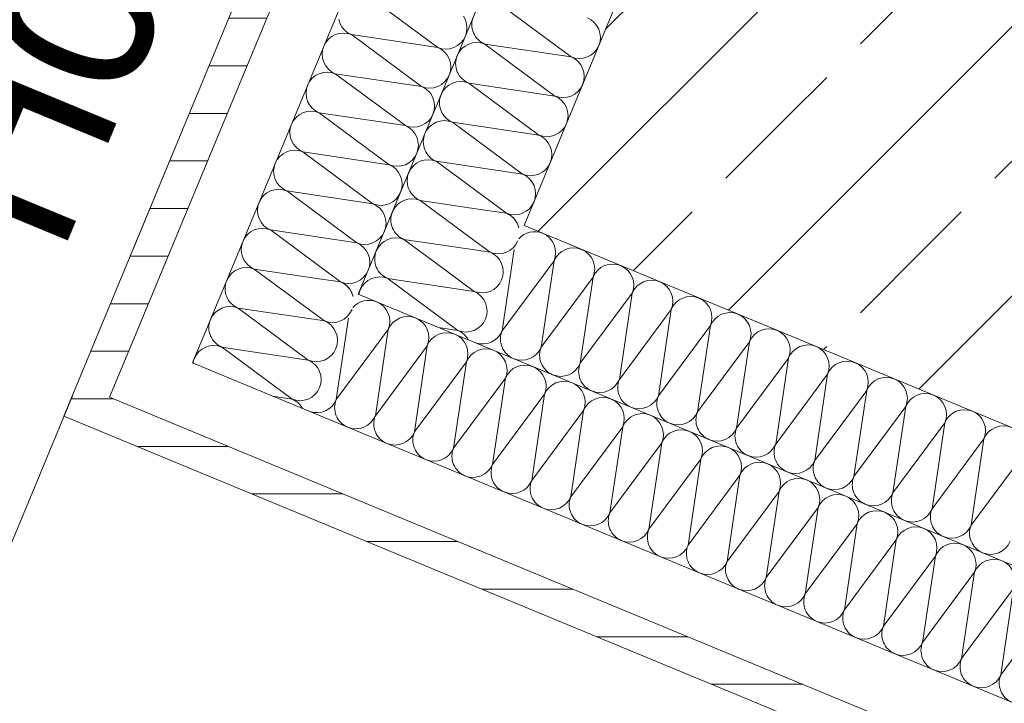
# Model space of a CAD drawing. Header units: metres. Extents: x -79 to 740, y -195 to 69.
# Tile 41 of 200: x -3.288 to -2.667, y 4.548 to 4.979. Entities that reach past the tile are written whole.
import ezdxf

# ---------------------------------------------------------------- set-up
doc = ezdxf.new("R2010")
doc.units = ezdxf.units.M
doc.header["$MEASUREMENT"] = 0
doc.linetypes.add('Strichlinie_ eng', pattern=[0.115, 0.075, -0.04])
for name, color, linetype in [('10 Fassade', 7, 'Continuous'), ('30 Dach', 7, 'Continuous'), ('Neubau_10 Wand außen', 7, 'Continuous')]:
    doc.layers.add(name, color=color, linetype=linetype)
doc.styles.add('ERSTELLTER_STIL_2', font='ARIALN.TTF')
pattern_1 = [(0, (0, 0), (0, 0.03), [])]
pattern_2 = [(45, (0, 0), (-0.0848528, 0.0848528), []), (45, (-0.04243, 0.04243), (-0.0848528, 0.0848528), [0.09, -0.03])]

# ---------------------------------------------------------------- blocks, each defined once
blk = doc.blocks.new('*X97')
at = {"layer": 'Neubau_10 Wand außen', "color": 8, "linetype": 'Continuous', "lineweight": 9}
for p, q in [((-3.10235, 4.79423), (-3.09548, 4.78914)), ((-3.10957, 4.79124), (-3.09548, 4.78914)), ((-3.13022, 4.78268), (-3.10568, 4.7645)), ((-3.1581, 4.77114), (-3.11589, 4.73987)), ((-3.15603, 4.77199), (-3.10568, 4.7645)), ((-3.12797, 4.74166), (-3.11589, 4.73987))]:
    blk.add_line(p, q, dxfattribs=at)
for centre, start, end in [((-3.09038, 4.80146), 13.45814, 67.5), ((-3.09038, 4.80146), 247.5, 337.5), ((-3.10058, 4.77682), 337.5, 67.5), ((-3.10058, 4.77682), 247.5, 337.5), ((-3.16516, 4.76028), 169.13637, 170.34135), ((-3.11079, 4.75218), 337.5, 67.5), ((-3.11079, 4.75218), 247.5, 337.5), ((-3.12099, 4.72755), 28.55483, 67.5)]:
    blk.add_arc(centre, 0.01333, start, end, dxfattribs=at)
blk = doc.blocks.new('*X98')
at = {"layer": 'Neubau_10 Wand außen', "color": 8, "linetype": 'Continuous', "lineweight": 9}
for p, q in [((-2.99782, 4.83753), (-2.99095, 4.83244)), ((-3.00505, 4.83453), (-2.99095, 4.83244)), ((-3.0257, 4.82598), (-3.00116, 4.8078)), ((-3.05357, 4.81444), (-3.01136, 4.78316)), ((-3.05151, 4.81529), (-3.00116, 4.8078)), ((-3.02345, 4.78496), (-3.01136, 4.78316))]:
    blk.add_line(p, q, dxfattribs=at)
for centre, start, end in [((-2.98585, 4.84475), 13.45814, 67.5), ((-2.98585, 4.84475), 247.5, 337.5), ((-2.99606, 4.82012), 337.5, 67.5), ((-2.99606, 4.82012), 247.5, 337.5), ((-3.06064, 4.80357), 169.13637, 170.34135), ((-3.00626, 4.79548), 337.5, 67.5), ((-3.00626, 4.79548), 247.5, 337.5), ((-3.01647, 4.77084), 28.55483, 67.5)]:
    blk.add_arc(centre, 0.01333, start, end, dxfattribs=at)
blk = doc.blocks.new('*X100')
at = {"layer": 'Neubau_10 Wand außen', "color": 8, "linetype": 'Continuous', "lineweight": 9}
for p, q in [((-3.06821, 4.99433), (-3.02404, 4.9616)), ((-3.08639, 4.97941), (-3.08564, 4.9769)), ((-3.00662, 4.97902), (-3.00785, 4.98132)), ((-3.00586, 4.97652), (-3.00662, 4.97902)), ((-3.08564, 4.9769), (-3.0844, 4.9746)), ((-3.0844, 4.9746), (-3.08275, 4.97258)), ((-3.08275, 4.97258), (-3.08072, 4.97092)), ((-3.00561, 4.97392), (-3.00586, 4.97652)), ((-3.00586, 4.97131), (-3.00561, 4.97392)), ((-3.09295, 4.9668), (-3.09461, 4.96478)), ((-3.09093, 4.96846), (-3.09295, 4.9668)), ((-3.08862, 4.96969), (-3.09093, 4.96846)), ((-3.08612, 4.97045), (-3.08862, 4.96969)), ((-3.08352, 4.9707), (-3.08612, 4.97045)), ((-3.08092, 4.97045), (-3.08352, 4.9707)), ((-3.07842, 4.96969), (-3.08092, 4.97045)), ((-3.08072, 4.97092), (-3.07842, 4.96969)), ((-3.07842, 4.96969), (-3.02404, 4.9616)), ((-3.07842, 4.96969), (-3.03425, 4.93696)), ((-3.00951, 4.96449), (-3.00785, 4.96651)), ((-3.00785, 4.96651), (-3.00662, 4.96881)), ((-3.00662, 4.96881), (-3.00586, 4.97131)), ((-3.0966, 4.95997), (-3.09686, 4.95737)), ((-3.09584, 4.96247), (-3.0966, 4.95997)), ((-3.09461, 4.96478), (-3.09584, 4.96247)), ((-3.02404, 4.9616), (-3.02154, 4.96084)), ((-3.02174, 4.96037), (-3.02404, 4.9616)), ((-3.01972, 4.95871), (-3.02174, 4.96037)), ((-3.02154, 4.96084), (-3.01894, 4.96058)), ((-3.01894, 4.96058), (-3.01634, 4.96084)), ((-3.01634, 4.96084), (-3.01384, 4.9616)), ((-3.01384, 4.9616), (-3.01153, 4.96283)), ((-3.01153, 4.96283), (-3.00951, 4.96449)), ((-3.09686, 4.95737), (-3.0966, 4.95477)), ((-3.0966, 4.95477), (-3.09584, 4.95227)), ((-3.01806, 4.95669), (-3.01972, 4.95871)), ((-3.01683, 4.95438), (-3.01806, 4.95669)), ((-3.01607, 4.95188), (-3.01683, 4.95438)), ((-3.09584, 4.95227), (-3.09461, 4.94996)), ((-3.09461, 4.94996), (-3.09295, 4.94794)), ((-3.09295, 4.94794), (-3.09093, 4.94628)), ((-3.01683, 4.94418), (-3.01607, 4.94668)), ((-3.01581, 4.94928), (-3.01607, 4.95188)), ((-3.01607, 4.94668), (-3.01581, 4.94928)), ((-3.10316, 4.94216), (-3.10481, 4.94014)), ((-3.10113, 4.94382), (-3.10316, 4.94216)), ((-3.09883, 4.94505), (-3.10113, 4.94382)), ((-3.09633, 4.94581), (-3.09883, 4.94505)), ((-3.09373, 4.94607), (-3.09633, 4.94581)), ((-3.09113, 4.94581), (-3.09373, 4.94607)), ((-3.08862, 4.94505), (-3.09113, 4.94581)), ((-3.09093, 4.94628), (-3.08862, 4.94505)), ((-3.08862, 4.94505), (-3.03425, 4.93696)), ((-3.08862, 4.94505), (-3.04445, 4.91232)), ((-3.01972, 4.93985), (-3.01806, 4.94187)), ((-3.01806, 4.94187), (-3.01683, 4.94418)), ((-3.1068, 4.93533), (-3.10706, 4.93273)), ((-3.10605, 4.93784), (-3.1068, 4.93533)), ((-3.10481, 4.94014), (-3.10605, 4.93784)), ((-3.03425, 4.93696), (-3.03175, 4.9362)), ((-3.03194, 4.93573), (-3.03425, 4.93696)), ((-3.02992, 4.93407), (-3.03194, 4.93573)), ((-3.03175, 4.9362), (-3.02915, 4.93595)), ((-3.02915, 4.93595), (-3.02654, 4.9362)), ((-3.02654, 4.9362), (-3.02404, 4.93696)), ((-3.02404, 4.93696), (-3.02174, 4.93819)), ((-3.02174, 4.93819), (-3.01972, 4.93985)), ((-3.10706, 4.93273), (-3.1068, 4.93013)), ((-3.1068, 4.93013), (-3.10605, 4.92763)), ((-3.02826, 4.93205), (-3.02992, 4.93407)), ((-3.02703, 4.92974), (-3.02826, 4.93205)), ((-3.02627, 4.92724), (-3.02703, 4.92974)), ((-3.10605, 4.92763), (-3.10481, 4.92533)), ((-3.10481, 4.92533), (-3.10316, 4.92331)), ((-3.10316, 4.92331), (-3.10113, 4.92165)), ((-3.02703, 4.91954), (-3.02627, 4.92204)), ((-3.02602, 4.92464), (-3.02627, 4.92724)), ((-3.02627, 4.92204), (-3.02602, 4.92464)), ((-3.11336, 4.91752), (-3.11502, 4.9155)), ((-3.11134, 4.91918), (-3.11336, 4.91752)), ((-3.10903, 4.92041), (-3.11134, 4.91918)), ((-3.10653, 4.92117), (-3.10903, 4.92041)), ((-3.10393, 4.92143), (-3.10653, 4.92117)), ((-3.10133, 4.92117), (-3.10393, 4.92143)), ((-3.09883, 4.92041), (-3.10133, 4.92117)), ((-3.10113, 4.92165), (-3.09883, 4.92041)), ((-3.09883, 4.92041), (-3.05466, 4.88769)), ((-3.09883, 4.92041), (-3.04445, 4.91232)), ((-3.02992, 4.91521), (-3.02826, 4.91723)), ((-3.02826, 4.91723), (-3.02703, 4.91954)), ((-3.11701, 4.9107), (-3.11727, 4.9081)), ((-3.11625, 4.9132), (-3.11701, 4.9107)), ((-3.11502, 4.9155), (-3.11625, 4.9132)), ((-3.04445, 4.91232), (-3.04195, 4.91156)), ((-3.04215, 4.91109), (-3.04445, 4.91232)), ((-3.04013, 4.90943), (-3.04215, 4.91109)), ((-3.04195, 4.91156), (-3.03935, 4.91131)), ((-3.03847, 4.90741), (-3.04013, 4.90943)), ((-3.03935, 4.91131), (-3.03675, 4.91156)), ((-3.03675, 4.91156), (-3.03425, 4.91232)), ((-3.03425, 4.91232), (-3.03194, 4.91356)), ((-3.03194, 4.91356), (-3.02992, 4.91521)), ((-3.11727, 4.9081), (-3.11701, 4.9055)), ((-3.11701, 4.9055), (-3.11625, 4.90299)), ((-3.03724, 4.90511), (-3.03847, 4.90741)), ((-3.03648, 4.90261), (-3.03724, 4.90511)), ((-3.11625, 4.90299), (-3.11502, 4.90069)), ((-3.11502, 4.90069), (-3.11336, 4.89867)), ((-3.11336, 4.89867), (-3.11134, 4.89701)), ((-3.11134, 4.89701), (-3.10903, 4.89578)), ((-3.03724, 4.8949), (-3.03648, 4.8974)), ((-3.03622, 4.90001), (-3.03648, 4.90261)), ((-3.03648, 4.8974), (-3.03622, 4.90001)), ((-3.12522, 4.89087), (-3.12646, 4.88856)), ((-3.12356, 4.89289), (-3.12522, 4.89087)), ((-3.12154, 4.89455), (-3.12356, 4.89289)), ((-3.11924, 4.89578), (-3.12154, 4.89455)), ((-3.11674, 4.89654), (-3.11924, 4.89578)), ((-3.11414, 4.89679), (-3.11674, 4.89654)), ((-3.11154, 4.89654), (-3.11414, 4.89679)), ((-3.10903, 4.89578), (-3.11154, 4.89654)), ((-3.10903, 4.89578), (-3.05466, 4.88769)), ((-3.10903, 4.89578), (-3.06486, 4.86305)), ((-3.04013, 4.89058), (-3.03847, 4.8926)), ((-3.03847, 4.8926), (-3.03724, 4.8949)), ((-3.12721, 4.88606), (-3.12747, 4.88346)), ((-3.12646, 4.88856), (-3.12721, 4.88606)), ((-3.05466, 4.88769), (-3.05216, 4.88693)), ((-3.05235, 4.88645), (-3.05466, 4.88769)), ((-3.05033, 4.8848), (-3.05235, 4.88645)), ((-3.05216, 4.88693), (-3.04956, 4.88667)), ((-3.04867, 4.88278), (-3.05033, 4.8848)), ((-3.04956, 4.88667), (-3.04695, 4.88693)), ((-3.04695, 4.88693), (-3.04445, 4.88769)), ((-3.04445, 4.88769), (-3.04215, 4.88892)), ((-3.04215, 4.88892), (-3.04013, 4.89058)), ((-3.12747, 4.88346), (-3.12721, 4.88086)), ((-3.12721, 4.88086), (-3.12646, 4.87836)), ((-3.12646, 4.87836), (-3.12522, 4.87605)), ((-3.04744, 4.88047), (-3.04867, 4.88278)), ((-3.04668, 4.87797), (-3.04744, 4.88047)), ((-3.12434, 4.87216), (-3.12694, 4.8719)), ((-3.12522, 4.87605), (-3.12356, 4.87403)), ((-3.12174, 4.8719), (-3.12434, 4.87216)), ((-3.12356, 4.87403), (-3.12154, 4.87237)), ((-3.12154, 4.87237), (-3.11924, 4.87114)), ((-3.04744, 4.87027), (-3.04668, 4.87277)), ((-3.04643, 4.87537), (-3.04668, 4.87797)), ((-3.04668, 4.87277), (-3.04643, 4.87537)), ((-3.13543, 4.86623), (-3.13666, 4.86393)), ((-3.13377, 4.86825), (-3.13543, 4.86623)), ((-3.13175, 4.86991), (-3.13377, 4.86825)), ((-3.12944, 4.87114), (-3.13175, 4.86991)), ((-3.12694, 4.8719), (-3.12944, 4.87114)), ((-3.11924, 4.87114), (-3.12174, 4.8719)), ((-3.11924, 4.87114), (-3.06486, 4.86305)), ((-3.11924, 4.87114), (-3.07507, 4.83841)), ((-3.05235, 4.86428), (-3.05033, 4.86594)), ((-3.05033, 4.86594), (-3.04867, 4.86796)), ((-3.04867, 4.86796), (-3.04744, 4.87027)), ((-3.13742, 4.86142), (-3.13768, 4.85882)), ((-3.13666, 4.86393), (-3.13742, 4.86142)), ((-3.06486, 4.86305), (-3.06236, 4.86229)), ((-3.06256, 4.86182), (-3.06486, 4.86305)), ((-3.06054, 4.86016), (-3.06256, 4.86182)), ((-3.06236, 4.86229), (-3.05976, 4.86204)), ((-3.05888, 4.85814), (-3.06054, 4.86016)), ((-3.05976, 4.86204), (-3.05716, 4.86229)), ((-3.05716, 4.86229), (-3.05466, 4.86305)), ((-3.05466, 4.86305), (-3.05235, 4.86428)), ((-3.13768, 4.85882), (-3.13742, 4.85622)), ((-3.13742, 4.85622), (-3.13666, 4.85372)), ((-3.13666, 4.85372), (-3.13543, 4.85142)), ((-3.05765, 4.85583), (-3.05888, 4.85814)), ((-3.05689, 4.85333), (-3.05765, 4.85583)), ((-3.13455, 4.84752), (-3.13715, 4.84726)), ((-3.13543, 4.85142), (-3.13377, 4.84939)), ((-3.13195, 4.84726), (-3.13455, 4.84752)), ((-3.13377, 4.84939), (-3.13175, 4.84774)), ((-3.13175, 4.84774), (-3.12944, 4.8465)), ((-3.05765, 4.84563), (-3.05689, 4.84813)), ((-3.05663, 4.85073), (-3.05689, 4.85333)), ((-3.05689, 4.84813), (-3.05663, 4.85073)), ((-3.14563, 4.84159), (-3.14686, 4.83929)), ((-3.14397, 4.84361), (-3.14563, 4.84159)), ((-3.14195, 4.84527), (-3.14397, 4.84361)), ((-3.13965, 4.8465), (-3.14195, 4.84527)), ((-3.13715, 4.84726), (-3.13965, 4.8465)), ((-3.12944, 4.8465), (-3.13195, 4.84726)), ((-3.12944, 4.8465), (-3.08527, 4.81378)), ((-3.12944, 4.8465), (-3.07507, 4.83841)), ((-3.06256, 4.83965), (-3.06054, 4.8413)), ((-3.06054, 4.8413), (-3.05888, 4.84332)), ((-3.05888, 4.84332), (-3.05765, 4.84563)), ((-3.14762, 4.83679), (-3.14766, 4.83641)), ((-3.14687, 4.83929), (-3.14762, 4.83679)), ((-3.07507, 4.83841), (-3.07257, 4.83765)), ((-3.07276, 4.83718), (-3.07507, 4.83841)), ((-3.07074, 4.83552), (-3.07276, 4.83718)), ((-3.07257, 4.83765), (-3.06997, 4.8374)), ((-3.06908, 4.8335), (-3.07074, 4.83552)), ((-3.06997, 4.8374), (-3.06736, 4.83765)), ((-3.06736, 4.83765), (-3.06486, 4.83841)), ((-3.06486, 4.83841), (-3.06256, 4.83965)), ((-3.06785, 4.8312), (-3.06908, 4.8335)), ((-3.06709, 4.8287), (-3.06785, 4.8312)), ((-3.06785, 4.82099), (-3.06709, 4.82349)), ((-3.06684, 4.82609), (-3.06709, 4.8287)), ((-3.06709, 4.82349), (-3.06684, 4.82609)), ((-3.07276, 4.81501), (-3.07074, 4.81667)), ((-3.07074, 4.81667), (-3.06908, 4.81869)), ((-3.06908, 4.81869), (-3.06785, 4.82099)), ((-3.09736, 4.81557), (-3.08527, 4.81378)), ((-3.08527, 4.81378), (-3.08277, 4.81302)), ((-3.08297, 4.81254), (-3.08527, 4.81378)), ((-3.08095, 4.81089), (-3.08297, 4.81254)), ((-3.08277, 4.81302), (-3.08017, 4.81276)), ((-3.07929, 4.80887), (-3.08095, 4.81089)), ((-3.08017, 4.81276), (-3.07757, 4.81302)), ((-3.07757, 4.81302), (-3.07507, 4.81378)), ((-3.07507, 4.81378), (-3.07276, 4.81501)), ((-3.07876, 4.80787), (-3.07929, 4.80887))]:
    blk.add_line(p, q, dxfattribs=at)
blk = doc.blocks.new('*X103')
at = {"layer": 'Neubau_10 Wand außen', "color": 8, "linetype": 'Continuous', "lineweight": 9}
for p, q in [((-3.13965, 4.82187), (-3.09736, 4.81557)), ((-3.13965, 4.82187), (-3.10235, 4.79423)), ((-3.14985, 4.79723), (-3.10957, 4.79124)), ((-3.14985, 4.79723), (-3.13022, 4.78268)), ((-3.16006, 4.77259), (-3.1581, 4.77114)), ((-3.16006, 4.77259), (-3.15603, 4.77199))]:
    blk.add_line(p, q, dxfattribs=at)
for centre, start, end in [((-3.13455, 4.83419), 170.34134, 247.5), ((-3.14475, 4.80955), 67.5, 157.5), ((-3.14475, 4.80955), 157.5, 247.5), ((-3.09038, 4.80146), 13.45814, 28.55483), ((-3.15496, 4.78491), 67.5, 157.5), ((-3.15496, 4.78491), 157.5, 247.5), ((-3.16516, 4.76028), 67.5, 157.5), ((-3.16516, 4.76028), 157.5, 169.13636)]:
    blk.add_arc(centre, 0.01333, start, end, dxfattribs=at)
blk = doc.blocks.new('*X105')
at = {"layer": 'Neubau_10 Wand außen', "color": 8, "linetype": 'Continuous', "lineweight": 9}
for p, q in [((-2.9841, 4.98835), (-2.93993, 4.95562)), ((-2.9943, 4.96371), (-2.95013, 4.93098)), ((-2.9943, 4.96371), (-2.93993, 4.95562)), ((-3.00451, 4.93907), (-2.95013, 4.93098)), ((-3.00451, 4.93907), (-2.96034, 4.90635)), ((-3.01471, 4.91444), (-2.96034, 4.90635)), ((-3.01471, 4.91444), (-2.97054, 4.88171)), ((-3.02492, 4.8898), (-2.98075, 4.85707)), ((-3.02492, 4.8898), (-2.97054, 4.88171)), ((-2.99283, 4.85887), (-2.98075, 4.85707))]:
    blk.add_line(p, q, dxfattribs=at)
for centre, start, end in [((-2.9892, 4.97603), 157.5, 247.5), ((-2.93483, 4.96794), 337.5, 67.5), ((-2.99941, 4.95139), 67.5, 157.5), ((-2.93483, 4.96794), 247.5, 337.5), ((-2.99941, 4.95139), 157.5, 247.5), ((-2.94503, 4.9433), 337.5, 67.5), ((-3.00961, 4.92676), 67.5, 157.5), ((-2.94503, 4.9433), 247.5, 337.5), ((-3.00961, 4.92676), 157.5, 247.5), ((-2.95524, 4.91866), 337.5, 67.5), ((-3.01982, 4.90212), 67.5, 157.5), ((-2.95524, 4.91866), 247.5, 337.5), ((-3.01982, 4.90212), 157.5, 247.5), ((-2.96544, 4.89403), 337.5, 67.5), ((-3.03002, 4.87748), 67.5, 157.5), ((-2.96544, 4.89403), 247.5, 337.5), ((-3.03002, 4.87748), 157.5, 170.34116), ((-2.97565, 4.86939), 337.5, 67.5), ((-2.97565, 4.86939), 247.5, 337.5), ((-2.98585, 4.84475), 28.55474, 67.5)]:
    blk.add_arc(centre, 0.01333, start, end, dxfattribs=at)
blk = doc.blocks.new('*X108')
at = {"layer": 'Neubau_10 Wand außen', "color": 8, "linetype": 'Continuous', "lineweight": 9}
for p, q in [((-3.03512, 4.86516), (-2.99283, 4.85887)), ((-3.03512, 4.86516), (-2.99782, 4.83753)), ((-3.04533, 4.84053), (-3.00505, 4.83453)), ((-3.04533, 4.84053), (-3.0257, 4.82598)), ((-3.05553, 4.81589), (-3.05357, 4.81444)), ((-3.05553, 4.81589), (-3.05151, 4.81529))]:
    blk.add_line(p, q, dxfattribs=at)
for centre, start, end in [((-3.03002, 4.87748), 170.34134, 247.5), ((-3.04023, 4.85285), 67.5, 157.5), ((-3.04023, 4.85285), 157.5, 247.5), ((-2.98585, 4.84475), 13.45814, 28.55483), ((-3.05043, 4.82821), 67.5, 157.5), ((-3.05043, 4.82821), 157.5, 247.5), ((-3.06064, 4.80357), 67.5, 157.5), ((-3.06064, 4.80357), 157.5, 169.13636)]:
    blk.add_arc(centre, 0.01333, start, end, dxfattribs=at)
blk = doc.blocks.new('*X167')
at = {"layer": 'Neubau_10 Wand außen', "color": 8, "linetype": 'Continuous', "lineweight": 9}
for p, q in [((-3.08798, 4.73953), (-3.08035, 4.79081)), ((-3.08798, 4.73953), (-3.05526, 4.7837)), ((-3.06335, 4.72933), (-3.05526, 4.7837)), ((-3.06335, 4.72933), (-3.03062, 4.7735)), ((-3.03871, 4.71912), (-3.03062, 4.7735)), ((-3.03871, 4.71912), (-3.00598, 4.76329)), ((-3.01407, 4.70892), (-3.00598, 4.76329)), ((-3.01407, 4.70892), (-2.98135, 4.75309)), ((-2.98944, 4.69871), (-2.98135, 4.75309)), ((-2.98944, 4.69871), (-2.95671, 4.74288)), ((-2.9648, 4.68851), (-2.95671, 4.74288)), ((-2.9648, 4.68851), (-2.93207, 4.73268)), ((-2.94016, 4.6783), (-2.93207, 4.73268)), ((-2.94016, 4.6783), (-2.90744, 4.72247)), ((-2.91553, 4.6681), (-2.90744, 4.72247)), ((-2.91553, 4.6681), (-2.8828, 4.71227)), ((-2.89089, 4.65789), (-2.8828, 4.71227)), ((-2.89089, 4.65789), (-2.85816, 4.70206)), ((-2.86625, 4.64769), (-2.85816, 4.70206)), ((-2.86625, 4.64769), (-2.83353, 4.69186)), ((-2.84162, 4.63748), (-2.83353, 4.69186)), ((-2.84162, 4.63748), (-2.80889, 4.68165)), ((-2.81698, 4.62728), (-2.80889, 4.68165)), ((-2.81698, 4.62728), (-2.78425, 4.67145)), ((-2.79234, 4.61707), (-2.78425, 4.67145)), ((-2.79234, 4.61707), (-2.75962, 4.66125)), ((-2.76771, 4.60687), (-2.75962, 4.66125)), ((-2.76771, 4.60687), (-2.73498, 4.65104)), ((-2.74307, 4.59666), (-2.73498, 4.65104)), ((-2.74307, 4.59666), (-2.71034, 4.64084)), ((-2.71843, 4.58646), (-2.71034, 4.64084)), ((-2.71843, 4.58646), (-2.6857, 4.63063)), ((-2.6938, 4.57625), (-2.6857, 4.63063)), ((-2.6938, 4.57625), (-2.66107, 4.62043)), ((-2.66916, 4.56605), (-2.66107, 4.62043)), ((-2.66916, 4.56605), (-2.63643, 4.61022))]:
    blk.add_line(p, q, dxfattribs=at)
for centre, start, end in [((-3.06758, 4.78881), 67.5, 138.05808), ((-3.06758, 4.78881), 337.5, 67.5), ((-3.04294, 4.7786), 67.5, 157.5), ((-3.04294, 4.7786), 337.5, 67.5), ((-3.0183, 4.7684), 67.5, 157.5), ((-3.0183, 4.7684), 337.5, 67.5), ((-2.99366, 4.75819), 67.5, 157.5), ((-2.99366, 4.75819), 337.5, 67.5), ((-2.96903, 4.74799), 67.5, 157.5), ((-2.96903, 4.74799), 337.5, 67.5), ((-2.94439, 4.73778), 67.5, 157.5), ((-2.94439, 4.73778), 337.5, 67.5), ((-3.1003, 4.74464), 250.76881, 337.5), ((-3.07567, 4.73443), 157.5, 247.5), ((-2.91975, 4.72758), 67.5, 157.5), ((-2.91975, 4.72758), 337.5, 67.5), ((-2.89512, 4.71737), 67.5, 157.5), ((-2.89512, 4.71737), 337.5, 67.5), ((-3.07567, 4.73443), 247.5, 337.5), ((-3.05103, 4.72423), 157.5, 247.5), ((-3.05103, 4.72423), 247.5, 337.5), ((-3.02639, 4.71402), 157.5, 247.5), ((-2.87048, 4.70717), 67.5, 157.5), ((-2.87048, 4.70717), 337.5, 67.5), ((-3.02639, 4.71402), 247.5, 337.5), ((-3.00176, 4.70382), 157.5, 247.5), ((-2.84584, 4.69696), 67.5, 157.5), ((-2.84584, 4.69696), 337.5, 67.5), ((-3.00176, 4.70382), 247.5, 337.5), ((-2.97712, 4.69361), 157.5, 247.5), ((-2.82121, 4.68676), 67.5, 157.5), ((-2.82121, 4.68676), 337.5, 67.5), ((-2.97712, 4.69361), 247.5, 337.5), ((-2.95248, 4.68341), 157.5, 247.5), ((-2.79657, 4.67655), 67.5, 157.5), ((-2.79657, 4.67655), 337.5, 67.5), ((-2.95248, 4.68341), 247.5, 337.5), ((-2.92785, 4.6732), 157.5, 247.5), ((-2.77193, 4.66635), 67.5, 157.5), ((-2.77193, 4.66635), 337.5, 67.5), ((-2.92785, 4.6732), 247.5, 337.5), ((-2.90321, 4.663), 157.5, 247.5), ((-2.7473, 4.65614), 67.5, 157.5), ((-2.7473, 4.65614), 337.5, 67.5), ((-2.90321, 4.663), 247.5, 337.5), ((-2.87857, 4.65279), 157.5, 247.5), ((-2.72266, 4.64594), 67.5, 157.5), ((-2.72266, 4.64594), 337.5, 67.5), ((-2.69802, 4.63573), 67.5, 157.5), ((-2.87857, 4.65279), 247.5, 337.5), ((-2.85394, 4.64259), 157.5, 247.5), ((-2.69802, 4.63573), 337.5, 67.5), ((-2.85394, 4.64259), 247.5, 337.5), ((-2.8293, 4.63238), 157.5, 247.5), ((-2.67339, 4.62553), 67.5, 157.5), ((-2.67339, 4.62553), 337.5, 67.5), ((-2.8293, 4.63238), 247.5, 337.5), ((-2.80466, 4.62218), 157.5, 247.5), ((-2.80466, 4.62218), 247.5, 337.5), ((-2.78003, 4.61197), 157.5, 247.5), ((-2.78003, 4.61197), 247.5, 337.5), ((-2.75539, 4.60177), 157.5, 247.5), ((-2.75539, 4.60177), 247.5, 337.5), ((-2.73075, 4.59156), 157.5, 247.5), ((-2.73075, 4.59156), 247.5, 337.5), ((-2.70611, 4.58136), 157.5, 247.5), ((-2.70611, 4.58136), 247.5, 337.5), ((-2.68148, 4.57115), 157.5, 247.5), ((-2.68148, 4.57115), 247.5, 337.5), ((-2.65684, 4.56095), 157.5, 247.5)]:
    blk.add_arc(centre, 0.01333, start, end, dxfattribs=at)
blk = doc.blocks.new('*X168')
at = {"layer": 'Neubau_10 Wand außen', "color": 8, "linetype": 'Continuous', "lineweight": 9}
for p, q in [((-2.98346, 4.78283), (-2.97583, 4.8341)), ((-2.98346, 4.78283), (-2.95073, 4.827)), ((-2.95882, 4.77262), (-2.95073, 4.827)), ((-2.95882, 4.77262), (-2.92609, 4.81679)), ((-2.93419, 4.76242), (-2.92609, 4.81679)), ((-2.93419, 4.76242), (-2.90146, 4.80659)), ((-2.90955, 4.75221), (-2.90146, 4.80659)), ((-2.90955, 4.75221), (-2.87682, 4.79638)), ((-2.88491, 4.74201), (-2.87682, 4.79638)), ((-2.88491, 4.74201), (-2.85218, 4.78618)), ((-2.86028, 4.7318), (-2.85218, 4.78618)), ((-2.86028, 4.7318), (-2.82755, 4.77598)), ((-2.83564, 4.7216), (-2.82755, 4.77598)), ((-2.83564, 4.7216), (-2.80291, 4.76577)), ((-2.811, 4.71139), (-2.80291, 4.76577)), ((-2.811, 4.71139), (-2.77827, 4.75557)), ((-2.78637, 4.70119), (-2.77827, 4.75557)), ((-2.78637, 4.70119), (-2.75364, 4.74536)), ((-2.76173, 4.69098), (-2.75364, 4.74536)), ((-2.76173, 4.69098), (-2.729, 4.73516)), ((-2.73709, 4.68078), (-2.729, 4.73516)), ((-2.73709, 4.68078), (-2.70436, 4.72495)), ((-2.71246, 4.67057), (-2.70436, 4.72495)), ((-2.71246, 4.67057), (-2.67973, 4.71475)), ((-2.68782, 4.66037), (-2.67973, 4.71475)), ((-2.68782, 4.66037), (-2.65509, 4.70454))]:
    blk.add_line(p, q, dxfattribs=at)
for centre, start, end in [((-2.96305, 4.8321), 67.5, 138.05816), ((-2.96305, 4.8321), 337.5, 67.5), ((-2.93841, 4.8219), 67.5, 157.5), ((-2.93841, 4.8219), 337.5, 67.5), ((-2.91378, 4.81169), 67.5, 157.5), ((-2.91378, 4.81169), 337.5, 67.5), ((-2.88914, 4.80149), 67.5, 157.5), ((-2.88914, 4.80149), 337.5, 67.5), ((-2.8645, 4.79128), 67.5, 157.5), ((-2.8645, 4.79128), 337.5, 67.5), ((-2.83987, 4.78108), 67.5, 157.5), ((-2.83987, 4.78108), 337.5, 67.5), ((-2.99578, 4.78793), 250.7688, 337.5), ((-2.97114, 4.77773), 157.5, 247.5), ((-2.81523, 4.77087), 67.5, 157.5), ((-2.81523, 4.77087), 337.5, 67.5), ((-2.79059, 4.76067), 67.5, 157.5), ((-2.79059, 4.76067), 337.5, 67.5), ((-2.97114, 4.77773), 247.5, 337.5), ((-2.9465, 4.76752), 157.5, 247.5), ((-2.9465, 4.76752), 247.5, 337.5), ((-2.92187, 4.75732), 157.5, 247.5), ((-2.76596, 4.75046), 67.5, 157.5), ((-2.76596, 4.75046), 337.5, 67.5), ((-2.92187, 4.75732), 247.5, 337.5), ((-2.89723, 4.74711), 157.5, 247.5), ((-2.74132, 4.74026), 67.5, 157.5), ((-2.74132, 4.74026), 337.5, 67.5), ((-2.89723, 4.74711), 247.5, 337.5), ((-2.87259, 4.73691), 157.5, 247.5), ((-2.71668, 4.73005), 67.5, 157.5), ((-2.71668, 4.73005), 337.5, 67.5), ((-2.87259, 4.73691), 247.5, 337.5), ((-2.84796, 4.7267), 157.5, 247.5), ((-2.69205, 4.71985), 67.5, 157.5), ((-2.69205, 4.71985), 337.5, 67.5), ((-2.84796, 4.7267), 247.5, 337.5), ((-2.82332, 4.7165), 157.5, 247.5), ((-2.66741, 4.70964), 67.5, 157.5), ((-2.82332, 4.7165), 247.5, 337.5), ((-2.79868, 4.70629), 157.5, 247.5), ((-2.79868, 4.70629), 247.5, 337.5), ((-2.77405, 4.69609), 157.5, 247.5), ((-2.77405, 4.69609), 247.5, 337.5), ((-2.74941, 4.68588), 157.5, 247.5), ((-2.74941, 4.68588), 247.5, 337.5), ((-2.72477, 4.67568), 157.5, 247.5), ((-2.72477, 4.67568), 247.5, 337.5), ((-2.70014, 4.66547), 157.5, 247.5), ((-2.70014, 4.66547), 247.5, 337.5), ((-2.6755, 4.65527), 157.5, 247.5), ((-2.6755, 4.65527), 247.5, 337.5)]:
    blk.add_arc(centre, 0.01333, start, end, dxfattribs=at)

msp = doc.modelspace()

# ---------------------------------------------------------------- hatches: boundary and pattern name
at = {"layer": 'Neubau_10 Wand außen', "linetype": 'Continuous', "lineweight": 9}
h = msp.add_hatch(dxfattribs=at)
h.set_pattern_fill('Holzwerkstoff_Sperrholz__D2', color=8, style=0, pattern_type=2)
h.set_pattern_definition(pattern_1)
h.paths.add_polyline_path([(-3.2512, 4.74941), (-3.23088, 4.74099), (-2.91516, 5.50319), (-2.93549, 5.51161)])
at = {"layer": 'Neubau_10 Wand außen', "linetype": 'Continuous', "lineweight": 0, "true_color": 0x000000}
h = msp.add_hatch(dxfattribs=at)
h.set_pattern_fill('Beton_Stahlbeton_0001', color=18, style=0, pattern_type=2)
h.set_pattern_definition(pattern_2)
h.paths.add_polyline_path([(-2.87772, 5.07096), (-2.96956, 4.84923), (-2.65599, 4.97912)])
h = msp.add_hatch(dxfattribs=at)
h.set_pattern_fill('Beton_Stahlbeton_0001', color=18, style=0, pattern_type=2)
h.set_pattern_definition(pattern_2)
h.paths.add_polyline_path([(-2.65599, 4.97912), (-2.96956, 4.84923), (-2.74783, 4.75739)])
h = msp.add_hatch(dxfattribs=at)
h.set_pattern_fill('Beton_Stahlbeton_0001', color=18, style=0, pattern_type=2)
h.set_pattern_definition(pattern_2)
h.paths.add_polyline_path([(-1.4919, 4.49694), (-2.65599, 4.97912), (-2.74783, 4.75739), (-1.58374, 4.27521)])
at = {"layer": 'Neubau_10 Wand außen', "linetype": 'Continuous', "lineweight": 9}
h = msp.add_hatch(dxfattribs=at)
h.set_pattern_fill('Holzwerkstoff_Sperrholz__D2', color=8, style=0, pattern_type=2)
h.set_pattern_definition(pattern_1)
h.paths.add_polyline_path([(-3.2512, 4.74941), (-3.25962, 4.72909), (-3.23088, 4.74099)])
h = msp.add_hatch(dxfattribs=at)
h.set_pattern_fill('Holzwerkstoff_Sperrholz__D2', color=8, style=0, pattern_type=2)
h.set_pattern_definition(pattern_1)
h.paths.add_polyline_path([(-3.25962, 4.72909), (-3.2393, 4.72067), (-3.23088, 4.74099)])
h = msp.add_hatch(dxfattribs=at)
h.set_pattern_fill('Holzwerkstoff_Sperrholz__D2', color=8, style=0, pattern_type=2)
h.set_pattern_definition(pattern_1)
h.paths.add_polyline_path([(-3.2393, 4.72067), (-1.82299, 4.13401), (-1.81349, 4.13864), (-1.8081, 4.15166), (-3.23088, 4.74099)])

# ---------------------------------------------------------------- linework, layer by layer
at = {"layer": '30 Dach', "color": 7, "linetype": 'Strichlinie_ eng', "lineweight": 9}
msp.add_line((-7.04283, -4.40439), (-2.89148, 5.61786), dxfattribs=at)
at = {"layer": 'Neubau_10 Wand außen', "color": 7, "linetype": 'Continuous', "lineweight": 13}
for p, q in [((-2.91516, 5.50319), (-3.21557, 4.77795)), ((-2.87821, 5.48789), (-3.148, 4.83655)), ((-2.8043, 5.45727), (-3.04347, 4.87985)), ((-2.87772, 5.07096), (-2.96956, 4.84923)), ((-3.04347, 4.87985), (-3.07409, 4.80594)), ((-2.96956, 4.84923), (-2.74783, 4.75739)), ((-2.96956, 4.84923), (-2.74783, 4.75739)), ((-3.148, 4.83655), (-3.17861, 4.76264)), ((-3.07409, 4.80594), (-3.00018, 4.77532)), ((-3.21557, 4.77795), (-3.23088, 4.74099)), ((-3.00018, 4.77532), (-1.65258, 4.21713)), ((-3.17861, 4.76264), (-3.1047, 4.73203)), ((-3.17861, 4.76264), (-3.1047, 4.73203)), ((-2.74783, 4.75739), (-1.58374, 4.27521)), ((-3.23088, 4.74099), (-3.19392, 4.72569)), ((-3.23088, 4.74099), (-3.19392, 4.72569)), ((-3.1047, 4.73203), (-1.79279, 4.18862)), ((-3.19392, 4.72569), (-1.8081, 4.15166))]:
    msp.add_line(p, q, dxfattribs=at)
at = {"layer": 'Neubau_10 Wand außen', "color": 7, "linetype": 'Continuous', "lineweight": 13, "flags": 128}
for points in [[(-2.93549, 5.51161), (-3.25962, 4.72909)], [(-3.25962, 4.72909), (-3.2393, 4.72067)], [(-3.2393, 4.72067), (-1.82299, 4.13401)]]:
    msp.add_lwpolyline(points, dxfattribs=at)

# ---------------------------------------------------------------- block references
at = {"layer": 'Neubau_10 Wand außen', "color": 7, "lineweight": 9}
for name in ['*X100', '*X105', '*X108', '*X98', '*X168', '*X103', '*X97', '*X167']:
    msp.add_blockref(name, (0, 0), dxfattribs=at)

# ---------------------------------------------------------------- texts
at = {"layer": '10 Fassade', "color": 7, "linetype": 'Continuous', "lineweight": 9, "insert": (-3.26004, 4.82834), "char_height": 0.125, "attachment_point": 7, "rotation": 67.5, "style": 'ERSTELLTER_STIL_2'}
msp.add_mtext('\\A1;{\\pql;\\fArial Narrow|b0|i0|c0|p0;\\W1.000000;Holz\\fArial Narrow|b0|i0|c0|p0;\\W1.000000;fassade}', dxfattribs=at)

doc.saveas('drawing.dxf')
